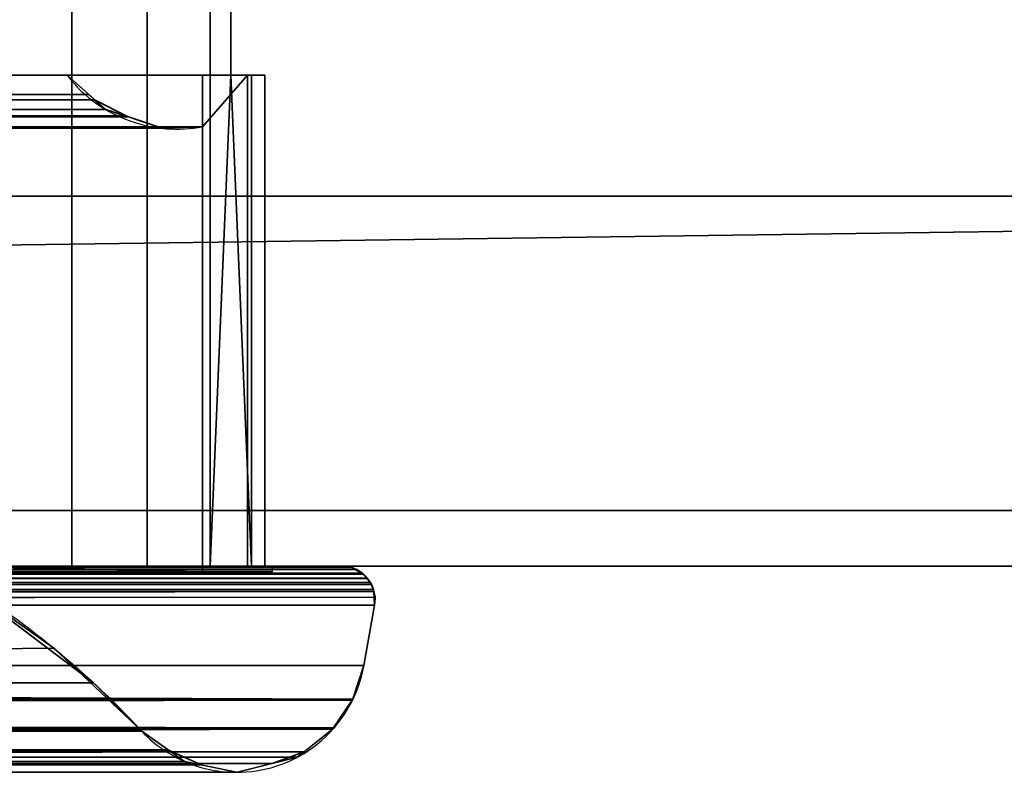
# Model space of a CAD drawing. Header units: millimetres. Extents: x -322 to 8072, y -96 to 57.
# Tile 135 of 256: x 3280 to 3316, y -47 to -20. Entities that reach past the tile are written whole.
import ezdxf

# ---------------------------------------------------------------- set-up
doc = ezdxf.new("R2010")
doc.units = ezdxf.units.MM
doc.layers.add('152', color=7, linetype='Continuous', true_color=0xffffff)

# ---------------------------------------------------------------- blocks, each defined once
blk = doc.blocks.new('UG_SURFACE_013')
at = {"layer": '152', "color": 252, "linetype": 'Continuous', "lineweight": 35}
for points in [[(3409, 0, 2017), (2591, 0, 2017), (2591, -26, 2017), (3409, -26, 2017)], [(3279.586, 0, 448.47), (3279.586, -39.3, 448.47), (3282.3, -39.3, 447.95), (3282.3, 0, 447.95)], [(3282.3, 0, 1897.05), (3282.3, -39.3, 1897.05), (3279.586, -39.3, 1896.53), (3279.586, 0, 1896.53)], [(3282.3, 0, 447.95), (3282.3, -39.3, 447.95), (3285.003, -39.3, 448.52), (3285.003, 0, 448.52)], [(3285.003, 0, 1896.48), (3285.003, -39.3, 1896.48), (3282.3, -39.3, 1897.05), (3282.3, 0, 1897.05)], [(3285.003, 0, 448.52), (3285.003, -39.3, 448.52), (3287.275, -39.3, 450.092), (3287.275, 0, 450.092)], [(3287.275, 0, 1894.908), (3287.275, -39.3, 1894.908), (3285.003, -39.3, 1896.48), (3285.003, 0, 1896.48)], [(3288.014, -21.65, 451), (3288.014, -17.65, 451), (3287.275, 0, 450.092), (3287.275, -39.3, 450.092)], [(3287.275, -39.3, 1894.908), (3287.275, 0, 1894.908), (3288.014, -17.65, 1894), (3288.014, -21.65, 1894)], [(2591, -26), (2591, -2), (3409, -2), (3409, -26)], [(3288.014, -21.65, 1894), (3288.014, -17.65, 1894), (2711.986, -17.65, 1894), (2711.986, -21.65, 1894)], [(3288.014, -17.65, 451), (3288.014, -21.65, 451), (2711.986, -21.65, 451), (2711.986, -17.65, 451)], [(3288.014, -21.65, 1894), (2711.986, -21.65, 1894), (2717.871, -21.65, 1890.128), (3282.129, -21.65, 1890.128)], [(2711.986, -21.65, 451), (3288.014, -21.65, 451), (3282.129, -21.65, 454.872), (3000, -21.65, 454.872)], [(2717.871, -21.65, 1890.128), (2717.087, -22.307, 1890.913), (3282.907, -22.34, 1890.907)], [(3282.907, -22.34, 1890.907), (3282.129, -21.65, 1890.128), (2717.871, -21.65, 1890.128)], [(3000, -22.545, 453.868), (3000, -21.65, 454.872), (3282.129, -21.65, 454.872)], [(3282.129, -21.65, 454.872), (3283.109, -22.519, 453.891), (3000, -22.545, 453.868)], [(3282.129, -21.65, 454.872), (3288.762, -21.65, 452.42), (3289.232, -21.65, 455.142), (3288.613, -21.65, 457.835)], [(3282.129, -21.65, 1890.128), (3287, -21.65, 1884.922), (3288.613, -21.65, 1887.165), (3289.232, -21.65, 1889.858)], [(3282.129, -21.65, 454.872), (3288.014, -21.65, 451), (3288.762, -21.65, 452.42)], [(3289.232, -21.65, 1889.858), (3288.762, -21.65, 1892.58), (3282.129, -21.65, 1890.128)], [(3288.613, -21.65, 457.835), (3287, -21.65, 460.078), (3282.129, -21.65, 454.872)], [(3287, -21.65, 460.078), (3287, -21.65, 1884.922), (3282.129, -21.65, 1890.128), (3282.129, -21.65, 454.872)], [(3288.762, -21.65, 1892.58), (3288.014, -21.65, 1894), (3282.129, -21.65, 1890.128)], [(3282.129, -21.65, 1890.128), (3282.907, -22.34, 1890.907), (3283.118, -22.528, 453.882), (3283.109, -22.519, 453.891)], [(3283.109, -22.519, 453.891), (3282.129, -21.65, 454.872), (3282.129, -21.65, 1890.128)], [(3287, -23.5, 460.078), (3287, -23.5, 1884.922), (3287, -21.65, 1884.922), (3287, -21.65, 460.078)], [(3288.613, -21.65, 457.835), (3288.613, -39.3, 457.835), (3287, -39.3, 460.078), (3287, -23.5, 460.078)], [(3287, -23.5, 460.078), (3287, -21.65, 460.078), (3288.613, -21.65, 457.835)], [(3288.613, -21.65, 1887.165), (3287, -21.65, 1884.922), (3287, -23.5, 1884.922)], [(3287, -23.5, 1884.922), (3287, -39.3, 1884.922), (3288.613, -39.3, 1887.165), (3288.613, -21.65, 1887.165)], [(3288.014, -21.65, 451), (3287.275, -39.3, 450.092), (3288.762, -39.3, 452.42)], [(3288.762, -39.3, 1892.58), (3287.275, -39.3, 1894.908), (3288.014, -21.65, 1894)], [(3288.762, -39.3, 452.42), (3288.762, -21.65, 452.42), (3288.014, -21.65, 451)], [(3288.014, -21.65, 1894), (3288.762, -21.65, 1892.58), (3288.762, -39.3, 1892.58)], [(3289.232, -21.65, 455.142), (3289.232, -39.3, 455.142), (3288.613, -39.3, 457.835), (3288.613, -21.65, 457.835)], [(3288.613, -21.65, 1887.165), (3288.613, -39.3, 1887.165), (3289.232, -39.3, 1889.858), (3289.232, -21.65, 1889.858)], [(3288.762, -21.65, 452.42), (3288.762, -39.3, 452.42), (3289.232, -39.3, 455.142), (3289.232, -21.65, 455.142)], [(3289.232, -21.65, 1889.858), (3289.232, -39.3, 1889.858), (3288.762, -39.3, 1892.58), (3288.762, -21.65, 1892.58)], [(2716.868, -22.49, 1891.132), (2716.241, -23.015, 1891.759), (3284.214, -23.108, 1892.214)], [(3283.51, -22.875, 1891.51), (2717.087, -22.307, 1890.913), (2716.868, -22.49, 1891.132)], [(2716.868, -22.49, 1891.132), (3284.214, -23.108, 1892.214), (3283.51, -22.875, 1891.51)], [(2717.087, -22.307, 1890.913), (3283.51, -22.875, 1891.51), (3283.118, -22.528, 1891.118)], [(3283.118, -22.528, 1891.118), (3282.907, -22.34, 1890.907), (2717.087, -22.307, 1890.913)], [(3000, -23.185, 452.658), (3000, -22.859, 453.516), (3283.109, -22.519, 453.891)], [(3283.109, -22.519, 453.891), (3283.118, -22.528, 453.882), (3000, -23.185, 452.658)], [(3000, -22.859, 453.516), (3000, -22.545, 453.868), (3283.109, -22.519, 453.891)], [(3283.118, -22.528, 453.882), (3283.51, -22.875, 453.489), (3000, -23.185, 452.658)], [(3282.907, -22.34, 1890.907), (3283.118, -22.528, 1891.118), (3283.118, -22.528, 453.882)], [(3284.324, -23.145, 452.676), (3283.118, -22.528, 1891.118), (3283.51, -22.875, 1891.51)], [(3284.324, -23.145, 452.676), (3283.51, -22.875, 453.489), (3283.118, -22.528, 1891.118)], [(3283.51, -22.875, 453.489), (3283.118, -22.528, 453.882), (3283.118, -22.528, 1891.118)], [(3283.51, -22.875, 453.489), (3284.324, -23.145, 452.676), (3000, -23.185, 452.658)], [(3284.331, -23.147, 452.669), (3283.51, -22.875, 1891.51), (3284.214, -23.108, 1892.214)], [(3283.51, -22.875, 1891.51), (3284.331, -23.147, 452.669), (3284.324, -23.145, 452.676)], [(2715.674, -23.133, 1892.326), (2714.445, -23.389, 1893.555), (3285.539, -23.547, 1893.539)], [(2715.789, -23.109, 1892.211), (2715.674, -23.133, 1892.326), (3285.539, -23.547, 1893.539)], [(2716.241, -23.015, 1891.759), (2715.789, -23.109, 1892.211), (3284.214, -23.108, 1892.214)], [(3284.331, -23.147, 1892.331), (3284.214, -23.108, 1892.214), (2715.789, -23.109, 1892.211)], [(3285.539, -23.547, 1893.539), (3284.331, -23.147, 1892.331), (2715.789, -23.109, 1892.211)], [(3000, -23.505, 451.817), (3000, -23.185, 452.658), (3284.324, -23.145, 452.676)], [(3284.324, -23.145, 452.676), (3284.331, -23.147, 452.669), (3000, -23.505, 451.817)], [(3284.331, -23.147, 452.669), (3285.579, -23.56, 451.421), (3000, -23.505, 451.817)], [(3284.214, -23.108, 1892.214), (3284.331, -23.147, 1892.331), (3284.331, -23.147, 452.669)], [(3285.579, -23.56, 451.421), (3284.331, -23.147, 1892.331), (3285.539, -23.547, 1893.539)], [(3285.579, -23.56, 451.421), (3284.331, -23.147, 452.669), (3284.331, -23.147, 1892.331)], [(3285.539, -23.547, 1893.539), (2714.445, -23.389, 1893.555), (2722.714, -23.5, 1895)], [(2722.714, -23.5, 1895), (3277.286, -23.5, 1895), (3285.539, -23.547, 1893.539)], [(3000, -23.503, 451.332), (3285.668, -23.557, 451.332), (3277.286, -23.5, 450)], [(3285.579, -23.56, 451.421), (3000, -23.503, 451.332), (3000, -23.505, 451.817)], [(3285.579, -23.56, 451.421), (3285.668, -23.557, 451.332), (3285.668, -23.557, 451.332), (3000, -23.503, 451.332)], [(3285.668, -23.557, 451.332), (3287, -23.5, 450), (3277.286, -23.5, 450)], [(3277.286, -23.5, 1895), (3285.579, -23.56, 1893.579), (3285.539, -23.547, 1893.539)], [(3277.286, -23.5, 1895), (3287, -23.5, 1895), (3285.668, -23.557, 1893.668)], [(3285.668, -23.557, 1893.668), (3285.579, -23.56, 1893.579), (3277.286, -23.5, 1895)], [(3277.286, -39.3, 450), (3277.286, -23.5, 450), (3287, -23.5, 450), (3287, -39.5, 450)], [(3287, -39.5, 1895), (3287, -23.5, 1895), (3277.286, -23.5, 1895), (3277.286, -39.3, 1895)], [(3285.539, -23.547, 1893.539), (3285.668, -23.557, 451.332), (3285.579, -23.56, 451.421)], [(3285.539, -23.547, 1893.539), (3285.579, -23.56, 1893.579), (3285.668, -23.557, 451.332)], [(3285.579, -23.56, 1893.579), (3285.668, -23.557, 1893.668), (3285.668, -23.557, 451.332)], [(3285.668, -23.557, 451.332), (3285.668, -23.557, 1893.668), (3287, -23.5, 1884.922), (3287, -23.5, 460.078)], [(3285.668, -23.557, 1893.668), (3287, -23.5, 1895), (3287, -23.5, 1884.922)], [(3287, -39.5, 450), (3287, -23.5, 450), (3287, -23.5, 460.078), (3287, -39.3, 460.078)], [(3287, -39.3, 1884.922), (3287, -23.5, 1884.922), (3287, -23.5, 1895), (3287, -39.5, 1895)], [(2578, -26, 2030), (2578, -39.3, 2030), (3422, -39.3, 2030), (3422, -26, 2030)], [(2578, -26, 2030), (3422, -26, 2030), (3409, -26, 2017), (2591, -26, 2017)], [(2591, -26), (3409, -26), (2578, -37.3)], [(3409, -26), (3422, -26), (3422, -37.3), (2578, -37.3)], [(2578, -37.3), (3422, -37.3), (3422, -39.3, 2), (2578, -39.3, 2)], [(3000, -39.3, 445), (2708, -39.3, 445), (2578, -39.3, 2), (3422, -39.3, 2)], [(2708, -39.3, 1900), (3292, -39.3, 1900), (3422, -39.3, 2030), (2578, -39.3, 2030)], [(2707.289, -39.557, 1900.711), (2707.11, -39.695, 1900.89), (3292.912, -39.744, 1900.912)], [(3292.783, -39.591, 1900.784), (3292.714, -39.552, 1900.714), (2707.289, -39.557, 1900.711)], [(2707.29, -39.556, 1900.71), (2707.289, -39.557, 1900.711), (3292.714, -39.552, 1900.714)], [(2707.289, -39.557, 1900.711), (3292.91, -39.743, 1900.91), (3292.783, -39.591, 1900.784)], [(3292.912, -39.744, 1900.912), (3292.91, -39.743, 1900.91), (2707.289, -39.557, 1900.711)], [(2707.446, -39.435, 1900.554), (2707.29, -39.556, 1900.71), (3292.714, -39.552, 1900.714)], [(2707.518, -39.418, 1900.482), (2707.446, -39.435, 1900.554), (3292.714, -39.552, 1900.714)], [(3292.714, -39.552, 1900.714), (3292.713, -39.552, 1900.713), (2707.518, -39.418, 1900.482)], [(3292.713, -39.552, 1900.713), (3292.479, -39.421, 1900.479), (2707.518, -39.418, 1900.482)], [(2707.518, -39.418, 1900.482), (3292.479, -39.421, 1900.479), (3292.478, -39.42, 1900.478)], [(2707.519, -39.418, 1900.481), (2707.518, -39.418, 1900.482), (3292.478, -39.42, 1900.478)], [(2707.519, -39.418, 1900.481), (3292.364, -39.357, 1900.364), (3292, -39.3, 1900)], [(3292, -39.3, 1900), (2708, -39.3, 1900), (2707.519, -39.418, 1900.481)], [(2707.519, -39.418, 1900.481), (3292.478, -39.42, 1900.478), (3292.364, -39.357, 1900.364)], [(2710.5, -39.3, 1897.5), (3279.586, -39.3, 1896.53), (3282.3, -39.3, 1897.05)], [(3282.3, -39.3, 1897.05), (3289.5, -39.3, 1897.5), (2710.5, -39.3, 1897.5)], [(2717.7, -39.3, 447.95), (2710.5, -39.3, 447.5), (3289.5, -39.3, 447.5)], [(3289.5, -39.5, 447.5), (3289.5, -39.3, 447.5), (2710.5, -39.3, 447.5), (2710.5, -39.5, 447.5)], [(2710.5, -39.3, 1897.5), (3289.5, -39.3, 1897.5), (3289.5, -39.5, 1897.5), (2710.5, -39.5, 1897.5)], [(3289.5, -39.5, 447.5), (2710.5, -39.5, 447.5), (2713, -39.5, 450), (3287, -39.5, 450)], [(2710.5, -39.5, 1897.5), (3289.5, -39.5, 1897.5), (3287, -39.5, 1895), (2713, -39.5, 1895)], [(2722.714, -39.3, 450), (3277.286, -39.3, 450), (3287, -39.5, 450), (2713, -39.5, 450)], [(3277.286, -39.3, 1895), (2722.714, -39.3, 1895), (2713, -39.5, 1895), (3287, -39.5, 1895)], [(2716.922, -43.503, 1891.078), (2722.144, -39.556, 1885.856), (3277.856, -39.556, 1885.856), (3283.078, -43.503, 1891.078)], [(3289.5, -39.3, 447.5), (2720.414, -39.3, 448.47), (2717.7, -39.3, 447.95)], [(2722.714, -39.3, 450), (2720.414, -39.3, 448.47), (3289.5, -39.3, 447.5), (3282.3, -39.3, 447.95)], [(3282.3, -39.3, 447.95), (3279.586, -39.3, 448.47), (2722.714, -39.3, 450)], [(3422, -39.3, 2), (3292, -39.3, 445), (3000, -39.3, 445)], [(3000, -39.402, 444.517), (3000, -39.3, 445), (3292, -39.3, 445)], [(3292, -39.3, 445), (3292.364, -39.357, 444.636), (3000, -39.402, 444.517)], [(3292.364, -39.357, 444.636), (3292.478, -39.42, 444.522), (3000, -39.402, 444.517)], [(3000, -39.558, 444.297), (3000, -39.402, 444.517), (3292.479, -39.421, 444.521)], [(3292.478, -39.42, 444.522), (3292.479, -39.421, 444.521), (3000, -39.402, 444.517)], [(3292.479, -39.421, 444.521), (3292.713, -39.552, 444.287), (3000, -39.558, 444.297)], [(3000, -39.685, 444.119), (3000, -39.558, 444.297), (3292.714, -39.552, 444.286)], [(3292.714, -39.552, 444.286), (3292.783, -39.591, 444.216), (3000, -39.685, 444.119)], [(3292.713, -39.552, 444.287), (3292.714, -39.552, 444.286), (3000, -39.558, 444.297)], [(3000, -45.236, 452.187), (3281.65, -42.255, 455.351), (3277.856, -39.556, 459.144)], [(3292.783, -39.591, 444.216), (3292.91, -39.743, 444.09), (3000, -39.685, 444.119)], [(3283.078, -43.503, 1891.078), (3277.856, -39.556, 1885.856), (3277.856, -39.556, 459.144)], [(3277.856, -39.556, 459.144), (3281.65, -42.255, 455.351), (3283.078, -43.503, 1891.078)], [(3282.3, -39.3, 1897.05), (3285.003, -39.3, 1896.48), (3289.5, -39.3, 1897.5)], [(3285.003, -39.3, 448.52), (3282.3, -39.3, 447.95), (3289.5, -39.3, 447.5)], [(3289.5, -39.3, 1897.5), (3285.003, -39.3, 1896.48), (3287.275, -39.3, 1894.908)], [(3289.5, -39.3, 447.5), (3287.275, -39.3, 450.092), (3285.003, -39.3, 448.52)], [(3287, -39.3, 460.078), (3287, -39.3, 1884.922), (3287, -39.5, 1895), (3287, -39.5, 450)], [(3287, -39.3, 460.078), (3288.613, -39.3, 457.835), (3289.5, -39.3, 1897.5), (3289.232, -39.3, 1889.858)], [(3289.232, -39.3, 1889.858), (3288.613, -39.3, 1887.165), (3287, -39.3, 460.078)], [(3288.613, -39.3, 1887.165), (3287, -39.3, 1884.922), (3287, -39.3, 460.078)], [(3287, -39.5, 450), (3287, -39.5, 1895), (3289.5, -39.5, 1897.5), (3289.5, -39.5, 447.5)], [(3287.275, -39.3, 1894.908), (3288.762, -39.3, 1892.58), (3289.5, -39.3, 1897.5)], [(3288.762, -39.3, 452.42), (3287.275, -39.3, 450.092), (3289.5, -39.3, 447.5)], [(3288.613, -39.3, 457.835), (3289.232, -39.3, 455.142), (3289.5, -39.3, 1897.5)], [(3289.232, -39.3, 455.142), (3288.762, -39.3, 452.42), (3289.5, -39.3, 447.5)], [(3288.762, -39.3, 1892.58), (3289.232, -39.3, 1889.858), (3289.5, -39.3, 1897.5)], [(3289.5, -39.3, 447.5), (3289.5, -39.3, 1897.5), (3289.232, -39.3, 455.142)], [(3289.5, -39.3, 1897.5), (3289.5, -39.3, 447.5), (3289.5, -39.5, 447.5), (3289.5, -39.5, 1897.5)], [(3422, -39.3, 2), (3422, -39.3, 2030), (3292, -39.3, 1900), (3292, -39.3, 445)], [(3292.364, -39.357, 444.636), (3292, -39.3, 445), (3292, -39.3, 1900), (3292.364, -39.357, 1900.364)], [(3292.364, -39.357, 1900.364), (3292.478, -39.42, 444.522), (3292.364, -39.357, 444.636)], [(3292.364, -39.357, 1900.364), (3292.478, -39.42, 1900.478), (3292.478, -39.42, 444.522)], [(3292.479, -39.421, 444.521), (3292.478, -39.42, 444.522), (3292.478, -39.42, 1900.478), (3292.479, -39.421, 1900.479)], [(3292.479, -39.421, 1900.479), (3292.713, -39.552, 444.287), (3292.479, -39.421, 444.521)], [(3292.479, -39.421, 1900.479), (3292.713, -39.552, 1900.713), (3292.713, -39.552, 444.287)], [(3292.714, -39.552, 444.286), (3292.713, -39.552, 444.287), (3292.713, -39.552, 1900.713), (3292.714, -39.552, 1900.714)], [(3292.91, -39.743, 444.09), (3292.714, -39.552, 1900.714), (3292.783, -39.591, 1900.784)], [(3292.714, -39.552, 1900.714), (3292.91, -39.743, 444.09), (3292.783, -39.591, 444.216)], [(3292.783, -39.591, 444.216), (3292.714, -39.552, 444.286), (3292.714, -39.552, 1900.714)], [(3292.783, -39.591, 1900.784), (3292.91, -39.743, 1900.91), (3292.91, -39.743, 444.09)], [(2706.915, -39.987, 1901.085), (2706.84, -40.219, 1901.16), (3293.159, -40.218, 1901.16)], [(2706.93, -39.965, 1901.07), (2706.915, -39.987, 1901.085), (3293.159, -40.218, 1901.16)], [(2707.084, -39.734, 1900.916), (2706.93, -39.964, 1901.07), (3293.067, -39.967, 1901.067)], [(2706.93, -39.964, 1901.07), (2706.93, -39.965, 1901.07), (3293.067, -39.967, 1901.067)], [(2706.93, -39.965, 1901.07), (3293.159, -40.218, 1901.159), (3293.145, -40.142, 1901.145)], [(3293.159, -40.218, 1901.16), (3293.159, -40.218, 1901.159), (2706.93, -39.965, 1901.07)], [(3293.145, -40.142, 1901.145), (3293.067, -39.967, 1901.067), (2706.93, -39.965, 1901.07)], [(2707.11, -39.695, 1900.89), (2707.084, -39.734, 1900.916), (3292.912, -39.744, 1900.912)], [(2707.084, -39.734, 1900.916), (3293.067, -39.966, 1901.067), (3293.032, -39.888, 1901.032)], [(3293.067, -39.967, 1901.067), (3293.067, -39.966, 1901.067), (2707.084, -39.734, 1900.916)], [(3293.032, -39.888, 1901.032), (3292.912, -39.744, 1900.912), (2707.084, -39.734, 1900.916)], [(2707.084, -39.734, 1900.916), (2707.084, -39.734, 1900.916), (3292.912, -39.744, 1900.912)], [(3000, -39.734, 444.089), (3000, -39.685, 444.119), (3292.91, -39.743, 444.09)], [(3292.91, -39.743, 444.09), (3292.912, -39.744, 444.088), (3000, -39.734, 444.089)], [(3000, -39.972, 443.946), (3000, -39.734, 444.089), (3292.912, -39.744, 444.088)], [(3292.912, -39.744, 444.088), (3293.032, -39.888, 443.968), (3000, -39.972, 443.946)], [(3293.032, -39.888, 443.968), (3293.067, -39.966, 443.933), (3000, -39.972, 443.946)], [(3293.067, -39.966, 443.933), (3293.067, -39.967, 443.933), (3000, -39.972, 443.946)], [(3000, -40.101, 443.868), (3000, -39.972, 443.946), (3293.067, -39.967, 443.933)], [(3293.067, -39.967, 443.933), (3293.145, -40.142, 443.855), (3000, -40.101, 443.868)], [(3292.912, -39.744, 444.088), (3292.91, -39.743, 444.09), (3292.91, -39.743, 1900.91), (3292.912, -39.744, 1900.912)], [(3292.912, -39.744, 444.088), (3292.912, -39.744, 1900.912), (3293.032, -39.888, 1901.032)], [(3293.032, -39.888, 443.968), (3292.912, -39.744, 444.088), (3293.067, -39.966, 1901.067)], [(3293.032, -39.888, 1901.032), (3293.067, -39.966, 1901.067), (3292.912, -39.744, 444.088)], [(3293.067, -39.966, 1901.067), (3293.067, -39.966, 443.933), (3293.032, -39.888, 443.968)], [(3293.145, -40.142, 443.855), (3293.067, -39.967, 443.933), (3293.067, -39.966, 1901.067), (3293.067, -39.967, 1901.067)], [(3293.067, -39.967, 443.933), (3293.067, -39.966, 443.933), (3293.067, -39.966, 1901.067)], [(3293.159, -40.218, 443.841), (3293.067, -39.967, 1901.067), (3293.145, -40.142, 1901.145)], [(3293.067, -39.967, 1901.067), (3293.159, -40.218, 443.841), (3293.145, -40.142, 443.855)], [(2706.821, -40.278, 1901.179), (2706.804, -40.599, 1901.196), (3293.159, -40.218, 1901.16)], [(3293.159, -40.218, 1901.16), (2706.804, -40.599, 1901.196), (2706.818, -40.709, 1901.182)], [(2706.818, -40.709, 1901.182), (3293.197, -40.421, 1901.197), (3293.159, -40.218, 1901.16)], [(3293.159, -40.218, 1901.16), (2706.84, -40.22, 1901.16), (2706.821, -40.278, 1901.179)], [(2706.84, -40.219, 1901.16), (2706.84, -40.22, 1901.16), (3293.159, -40.218, 1901.16)], [(3000, -40.218, 443.852), (3000, -40.101, 443.868), (3293.145, -40.142, 443.855)], [(3293.145, -40.142, 443.855), (3293.159, -40.218, 443.841), (3000, -40.218, 443.852)], [(3293.159, -40.218, 443.841), (3293.159, -40.218, 443.84), (3000, -40.218, 443.852)], [(3000, -40.709, 443.818), (3000, -40.565, 443.802), (3293.159, -40.218, 443.84)], [(3293.159, -40.218, 443.84), (3293.197, -40.421, 443.803), (3000, -40.709, 443.818)], [(3000, -40.565, 443.802), (3000, -40.218, 443.852), (3293.159, -40.218, 443.84)], [(3293.145, -40.142, 1901.145), (3293.159, -40.218, 1901.159), (3293.159, -40.218, 443.841)], [(3293.182, -40.709, 443.818), (3293.159, -40.218, 1901.16), (3293.197, -40.421, 1901.197)], [(3293.159, -40.218, 1901.16), (3293.182, -40.709, 443.818), (3293.2, -40.471, 443.808)], [(3293.2, -40.471, 443.808), (3293.159, -40.218, 443.84), (3293.159, -40.218, 1901.16)], [(3293.197, -40.421, 443.803), (3293.159, -40.218, 443.84), (3293.2, -40.471, 443.808)], [(3293.159, -40.218, 443.84), (3293.159, -40.218, 443.841), (3293.159, -40.218, 1901.159), (3293.159, -40.218, 1901.16)], [(2706.818, -40.709, 1901.182), (3293.182, -40.709, 1901.182), (3293.197, -40.421, 1901.197)], [(3293.197, -40.421, 443.803), (3293.182, -40.709, 443.818), (3000, -40.709, 443.818)], [(3293.2, -40.471, 443.808), (3293.182, -40.709, 443.818), (3293.197, -40.421, 443.803)], [(3293.197, -40.421, 1901.197), (3293.182, -40.709, 1901.182), (3293.182, -40.709, 443.818)], [(3292.797, -42.882, 1900.797), (3293.182, -40.709, 1901.182), (2706.818, -40.709, 1901.182), (2707.203, -42.882, 1900.797)], [(3000, -40.709, 443.818), (3293.182, -40.709, 443.818), (3292.797, -42.882, 444.203), (3000, -42.882, 444.203)], [(3292.797, -42.882, 444.203), (3293.182, -40.709, 443.818), (3293.182, -40.709, 1901.182), (3292.797, -42.882, 1900.797)], [(3000, -45.236, 452.187), (3284.813, -45.236, 452.187), (3281.65, -42.255, 455.351)], [(3281.65, -42.255, 455.351), (3284.813, -45.236, 1892.813), (3283.078, -43.503, 1891.078)], [(3281.65, -42.255, 455.351), (3284.813, -45.236, 452.187), (3284.813, -45.236, 1892.813)], [(3292.797, -42.882, 1900.797), (2707.203, -42.882, 1900.797), (2707.597, -44.084, 1900.403), (3292.403, -44.084, 1900.403)], [(3000, -42.882, 444.203), (3292.797, -42.882, 444.203), (3292.403, -44.084, 444.597)], [(3292.403, -44.084, 444.597), (3000, -44.055, 444.673), (3000, -42.882, 444.203)], [(3292.403, -44.085, 444.597), (3292.403, -44.084, 444.597), (3292.797, -42.882, 1900.797), (3292.403, -44.084, 1900.403)], [(3292.403, -44.084, 444.597), (3292.797, -42.882, 444.203), (3292.797, -42.882, 1900.797)], [(3284.813, -45.236, 1892.813), (2715.187, -45.236, 1892.813), (2716.922, -43.503, 1891.078)], [(3283.078, -43.503, 1891.078), (3284.813, -45.236, 1892.813), (2716.922, -43.503, 1891.078)], [(2707.597, -44.084, 1900.403), (3291.729, -45.119, 1899.729), (3292.389, -44.127, 1900.389)], [(2707.597, -44.084, 1900.403), (2707.597, -44.085, 1900.403), (3291.67, -45.167, 1899.67)], [(3291.67, -45.167, 1899.67), (3291.729, -45.119, 1899.729), (2707.597, -44.084, 1900.403)], [(3292.389, -44.127, 1900.389), (3292.403, -44.085, 1900.403), (2707.597, -44.084, 1900.403)], [(3292.403, -44.085, 1900.403), (3292.403, -44.084, 1900.403), (2707.597, -44.084, 1900.403)], [(3291.67, -45.167, 1899.67), (2707.597, -44.085, 1900.403), (2707.611, -44.127, 1900.389)], [(2707.611, -44.127, 1900.389), (2708.271, -45.119, 1899.729), (3291.67, -45.167, 1899.67)], [(3000, -44.055, 444.673), (3292.403, -44.085, 444.597), (3292.389, -44.127, 444.611)], [(3000, -44.055, 444.673), (3292.403, -44.084, 444.597), (3292.403, -44.085, 444.597)], [(3292.389, -44.127, 444.611), (3000, -44.644, 444.909), (3000, -44.055, 444.673)], [(3000, -44.644, 444.909), (3292.389, -44.127, 444.611), (3291.729, -45.119, 445.271)], [(3292.403, -44.085, 1900.403), (3291.67, -45.167, 445.33), (3291.729, -45.119, 445.271)], [(3291.67, -45.167, 445.33), (3292.403, -44.085, 1900.403), (3292.389, -44.127, 1900.389)], [(3292.389, -44.127, 1900.389), (3291.729, -45.119, 1899.729), (3291.67, -45.167, 445.33)], [(3292.403, -44.085, 1900.403), (3291.729, -45.119, 445.271), (3292.389, -44.127, 444.611)], [(3292.389, -44.127, 444.611), (3292.403, -44.085, 444.597), (3292.403, -44.085, 1900.403)], [(3292.403, -44.084, 1900.403), (3292.403, -44.085, 1900.403), (3292.403, -44.085, 444.597)], [(3000, -44.644, 444.909), (3291.729, -45.119, 445.271), (3291.67, -45.167, 445.33)], [(3291.67, -45.167, 445.33), (3000, -45.119, 445.388), (3000, -44.644, 444.909)], [(2708.271, -45.119, 1899.729), (2708.33, -45.167, 1899.67), (3291.67, -45.167, 1899.67)], [(3291.668, -45.168, 1899.668), (2708.33, -45.167, 1899.67), (2708.332, -45.168, 1899.668)], [(3291.668, -45.168, 1899.668), (3291.67, -45.167, 1899.67), (2708.33, -45.167, 1899.67)], [(2708.332, -45.168, 1899.668), (2709.351, -45.978, 1898.649), (3290.649, -45.978, 1898.649), (3291.668, -45.168, 1899.668)], [(3285.762, -45.911, 1893.762), (2714.238, -45.911, 1893.762), (2715.187, -45.236, 1892.813), (3284.813, -45.236, 1892.813)], [(3000, -45.964, 446.239), (3000, -45.119, 445.388), (3291.67, -45.167, 445.33)], [(3000, -45.964, 446.239), (3291.67, -45.167, 445.33), (3291.668, -45.168, 445.332)], [(3000, -45.964, 446.239), (3291.668, -45.168, 445.332), (3290.649, -45.978, 446.351)], [(3000, -45.783, 451.581), (3285.762, -45.911, 451.239), (3284.813, -45.236, 452.187)], [(3284.813, -45.236, 452.187), (3000, -45.236, 452.187), (3000, -45.783, 451.581)], [(3284.813, -45.236, 452.187), (3285.762, -45.911, 451.239), (3285.774, -45.919, 1893.774), (3285.762, -45.911, 1893.762)], [(3285.762, -45.911, 1893.762), (3284.813, -45.236, 1892.813), (3284.813, -45.236, 452.187)], [(3290.649, -45.978, 446.351), (3291.668, -45.168, 1899.668), (3290.649, -45.978, 1898.649)], [(3290.649, -45.978, 446.351), (3291.668, -45.168, 445.332), (3291.668, -45.168, 1899.668)], [(3291.729, -45.119, 1899.729), (3291.67, -45.167, 1899.67), (3291.668, -45.168, 445.332), (3291.67, -45.167, 445.33)], [(3291.67, -45.167, 1899.67), (3291.668, -45.168, 1899.668), (3291.668, -45.168, 445.332)], [(2709.351, -45.978, 1898.649), (2709.355, -45.981, 1898.645), (3289.499, -46.402, 1897.499)], [(3289.499, -46.402, 1897.499), (3290.395, -46.179, 1898.396), (2709.351, -45.978, 1898.649)], [(3290.395, -46.179, 1898.396), (3290.645, -45.981, 1898.645), (2709.351, -45.978, 1898.649)], [(3290.645, -45.981, 1898.645), (3290.649, -45.978, 1898.649), (2709.351, -45.978, 1898.649)], [(3289.499, -46.402, 1897.499), (2709.355, -45.981, 1898.645), (2709.605, -46.179, 1898.396)], [(3285.774, -45.919, 1893.774), (2713.05, -46.453, 1894.95), (2713.654, -46.326, 1894.346)], [(3285.774, -45.919, 1893.774), (3286.346, -46.326, 1894.346), (2713.05, -46.453, 1894.95)], [(3285.762, -45.911, 1893.762), (2713.654, -46.326, 1894.346), (2714.226, -45.919, 1893.774)], [(2713.654, -46.326, 1894.346), (3285.762, -45.911, 1893.762), (3285.774, -45.919, 1893.774)], [(2714.226, -45.919, 1893.774), (2714.238, -45.911, 1893.762), (3285.762, -45.911, 1893.762)], [(3000, -45.783, 451.581), (3000, -45.948, 451.231), (3285.762, -45.911, 451.239)], [(3285.774, -45.919, 451.226), (3285.762, -45.911, 451.239), (3000, -45.948, 451.231)], [(3000, -45.948, 451.231), (3286.346, -46.326, 450.654), (3285.774, -45.919, 451.226)], [(3286.346, -46.326, 450.654), (3000, -45.948, 451.231), (3000, -46.512, 450.042)], [(3290.649, -45.978, 446.351), (3000, -46.006, 446.345), (3000, -45.964, 446.239)], [(3000, -46.006, 446.345), (3290.649, -45.978, 446.351), (3290.645, -45.981, 446.355)], [(3000, -46.469, 447.522), (3290.645, -45.981, 446.355), (3290.395, -46.179, 446.604)], [(3290.645, -45.981, 446.355), (3000, -46.469, 447.522), (3000, -46.006, 446.345)], [(3285.762, -45.911, 451.239), (3285.774, -45.919, 451.226), (3285.774, -45.919, 1893.774)], [(3286.95, -46.453, 1894.95), (3285.774, -45.919, 451.226), (3286.346, -46.326, 450.654)], [(3286.95, -46.453, 1894.95), (3286.346, -46.326, 1894.346), (3285.774, -45.919, 451.226)], [(3286.346, -46.326, 1894.346), (3285.774, -45.919, 1893.774), (3285.774, -45.919, 451.226)], [(3290.645, -45.981, 1898.645), (3289.499, -46.402, 447.501), (3290.395, -46.179, 446.604)], [(3289.499, -46.402, 447.501), (3290.645, -45.981, 1898.645), (3290.395, -46.179, 1898.396)], [(3290.395, -46.179, 446.604), (3290.645, -45.981, 446.355), (3290.645, -45.981, 1898.645)], [(3290.649, -45.978, 1898.649), (3290.645, -45.981, 1898.645), (3290.645, -45.981, 446.355), (3290.649, -45.978, 446.351)], [(2709.605, -46.179, 1898.396), (2710.501, -46.402, 1897.499), (3289.499, -46.402, 1897.499)], [(3286.346, -46.326, 1894.346), (3286.95, -46.453, 1894.95), (2713.05, -46.453, 1894.95)], [(3290.395, -46.179, 446.604), (3289.499, -46.402, 447.501), (3000, -46.469, 447.522)], [(3000, -46.512, 450.042), (3286.95, -46.453, 450.05), (3286.346, -46.326, 450.654)], [(3286.953, -46.454, 1894.953), (3286.346, -46.326, 450.654), (3286.95, -46.453, 450.05)], [(3286.346, -46.326, 450.654), (3286.953, -46.454, 1894.953), (3286.95, -46.453, 1894.95)], [(3290.395, -46.179, 1898.396), (3289.499, -46.402, 1897.499), (3289.488, -46.405, 447.512), (3289.499, -46.402, 447.501)], [(3288.249, -46.713, 1896.249), (3289.488, -46.405, 1897.488), (2710.501, -46.402, 1897.499), (2710.512, -46.405, 1897.488)], [(3289.488, -46.405, 1897.488), (3289.499, -46.402, 1897.499), (2710.501, -46.402, 1897.499)], [(2710.512, -46.405, 1897.488), (2711.751, -46.713, 1896.249), (3288.249, -46.713, 1896.249)], [(2711.751, -46.713, 1896.249), (3286.95, -46.453, 1894.95), (3286.953, -46.454, 1894.953)], [(2711.751, -46.713, 1896.249), (2711.781, -46.72, 1896.219), (3286.95, -46.453, 1894.95)], [(3286.953, -46.454, 1894.953), (2711.751, -46.713, 1896.249), (2711.751, -46.713, 1896.249)], [(3286.953, -46.454, 1894.953), (3288.219, -46.72, 1896.219), (2711.751, -46.713, 1896.249)], [(2711.751, -46.713, 1896.249), (3288.219, -46.72, 1896.219), (3288.249, -46.713, 1896.249)], [(3288.249, -46.713, 1896.249), (3288.249, -46.713, 1896.249), (2711.751, -46.713, 1896.249)], [(3286.95, -46.453, 1894.95), (2711.781, -46.72, 1896.219), (2713.047, -46.454, 1894.953)], [(2713.047, -46.454, 1894.953), (2713.05, -46.453, 1894.95), (3286.95, -46.453, 1894.95)], [(3000, -46.469, 447.522), (3289.499, -46.402, 447.501), (3289.488, -46.405, 447.512)], [(3289.488, -46.405, 447.512), (3000, -46.626, 448.747), (3000, -46.652, 447.986)], [(3289.488, -46.405, 447.512), (3000, -46.652, 447.986), (3000, -46.469, 447.522)], [(3289.488, -46.405, 447.512), (3288.249, -46.713, 448.751), (3000, -46.626, 448.747)], [(3286.953, -46.454, 450.047), (3286.95, -46.453, 450.05), (3000, -46.512, 450.042)], [(3000, -46.512, 450.042), (3288.219, -46.72, 448.781), (3286.953, -46.454, 450.047)], [(3288.219, -46.72, 448.781), (3000, -46.512, 450.042), (3000, -46.589, 449.879)], [(3000, -46.589, 449.879), (3288.249, -46.713, 448.751), (3288.219, -46.72, 448.781)], [(3000, -46.589, 449.879), (3288.249, -46.713, 448.751), (3288.249, -46.713, 448.751)], [(3000, -46.589, 449.879), (3000, -46.626, 448.747), (3288.249, -46.713, 448.751)], [(3286.95, -46.453, 450.05), (3286.953, -46.454, 450.047), (3286.953, -46.454, 1894.953)], [(3288.219, -46.72, 1896.219), (3286.953, -46.454, 450.047), (3288.219, -46.72, 448.781)], [(3288.219, -46.72, 1896.219), (3286.953, -46.454, 1894.953), (3286.953, -46.454, 450.047)], [(3288.219, -46.72, 448.781), (3288.249, -46.713, 1896.249), (3288.219, -46.72, 1896.219)], [(3288.219, -46.72, 448.781), (3288.249, -46.713, 448.751), (3288.249, -46.713, 1896.249)], [(3288.249, -46.713, 448.751), (3289.488, -46.405, 447.512), (3289.488, -46.405, 1897.488)], [(3288.249, -46.713, 1896.249), (3288.249, -46.713, 1896.249), (3288.249, -46.713, 448.751)], [(3289.499, -46.402, 1897.499), (3289.488, -46.405, 1897.488), (3289.488, -46.405, 447.512)]]:
    blk.add_3dface(points, dxfattribs=at)

msp = doc.modelspace()

# ---------------------------------------------------------------- linework, layer by layer
at = {"layer": '152', "color": 253, "linetype": 'Continuous', "lineweight": -3}
for p, q in [((3288.014, -21.65, 1894), (3288.014, -17.65, 1894)), ((3288.014, -17.65, 451), (3288.014, -21.65, 451)), ((2711.986, -21.65, 451), (3288.014, -21.65, 451)), ((3288.014, -21.65, 1894), (2711.986, -21.65, 1894)), ((3287, -21.65, 1884.922), (3287, -23.5, 1884.922)), ((3287, -21.65, 460.078), (3287, -23.5, 460.078)), ((3287, -21.65, 1884.922), (3287, -21.65, 460.078)), ((3277.286, -23.5, 450), (3287, -23.5, 450)), ((3287, -23.5, 1895), (3277.286, -23.5, 1895)), ((3287, -23.5, 450), (3287, -23.5, 460.078)), ((3287, -23.5, 460.078), (3287, -39.3, 460.078)), ((3287, -23.5, 460.078), (3287, -23.5, 1884.922)), ((3287, -39.5, 450), (3287, -23.5, 450)), ((3287, -39.5, 1895), (3287, -23.5, 1895)), ((3287, -23.5, 1884.922), (3287, -39.3, 1884.922)), ((3287, -23.5, 1884.922), (3287, -23.5, 1895)), ((3422, -26, 2030), (2578, -26, 2030)), ((3409, -26, 2017), (2591, -26, 2017)), ((3422, -37.3), (2578, -37.3)), ((2578, -39.3, 2030), (3422, -39.3, 2030)), ((2578, -39.3, 2), (3422, -39.3, 2)), ((3289.5, -39.3, 1897.5), (2710.5, -39.3, 1897.5)), ((2710.5, -39.3, 447.5), (3289.5, -39.3, 447.5)), ((2710.5, -39.5, 447.5), (3289.5, -39.5, 447.5)), ((3289.5, -39.5, 1897.5), (2710.5, -39.5, 1897.5)), ((2713, -39.5, 450), (3287, -39.5, 450)), ((3287, -39.5, 1895), (2713, -39.5, 1895)), ((3287, -39.3, 1884.922), (3287, -39.3, 460.078)), ((3287, -39.5, 450), (3287, -39.5, 1895)), ((3289.5, -39.5, 1897.5), (3289.5, -39.3, 1897.5)), ((3289.5, -39.3, 447.5), (3289.5, -39.3, 1897.5)), ((3289.5, -39.5, 447.5), (3289.5, -39.3, 447.5)), ((3289.5, -39.5, 447.5), (3289.5, -39.5, 1897.5)), ((3293.182, -40.709, 1901.182), (2706.818, -40.709, 1901.182)), ((3000, -40.709, 443.818), (3293.182, -40.709, 443.818)), ((3293.182, -40.709, 1901.182), (3292.797, -42.882, 1900.797)), ((3293.182, -40.709, 443.818), (3292.797, -42.882, 444.203)), ((3293.182, -40.709, 443.818), (3293.182, -40.709, 1901.182))]:
    msp.add_line(p, q, dxfattribs=at)
at = {"layer": '152', "color": 253, "linetype": 'Continuous', "lineweight": -3, "extrusion": (0, 1, 5.41234e-13)}
for centre, start, end in [((-3282.235, 454.95, -21.65), 132.8966, 214.3502), ((-3282.235, 1890.05, -21.65), 145.6498, 227.1034)]:
    msp.add_arc(centre, 7, start, end, dxfattribs=at)
at = {"layer": '152', "color": 253, "linetype": 'Continuous', "lineweight": -3, "extrusion": (0, 1, 0)}
for centre, start, end in [((-3282.235, 454.95, -39.3), 132.8966, 315), ((-3282.235, 1890.05, -39.3), 45, 227.1034)]:
    msp.add_arc(centre, 7, start, end, dxfattribs=at)
at = {"layer": '152', "color": 253, "linetype": 'Continuous', "lineweight": -3}
for points, degree, knots in [([(2717.871, -21.65, 1890.129), (3182.129, -21.65, 1890.129), (3282.129, -21.65, 1890.129)], 1, [0, 0, 0.822776, 1, 1]), ([(3282.129, -21.65, 454.871), (3279.523, -21.65, 454.871), (3000, -21.65, 454.871)], 1, [0, 0, 0.009234, 1, 1]), ([(3282.129, -21.65, 1890.129), (3282.772, -22.48, 1890.772), (3283.581, -23.006, 1891.581), (3285.253, -23.596, 1893.253), (3286.135, -23.662, 1894.135), (3287, -23.5, 1895)], 3, [0, 0, 0, 0, 0.5, 0.5, 1, 1, 1, 1]), ([(3282.129, -21.65, 454.871), (3282.772, -22.48, 454.228), (3283.581, -23.006, 453.419), (3285.253, -23.596, 451.747), (3286.135, -23.662, 450.865), (3287, -23.5, 450)], 3, [0, 0, 0, 0, 0.5, 0.5, 1, 1, 1, 1]), ([(3293.182, -40.709, 443.818), (3293.218, -40.504, 443.782), (3293.197, -40.287, 443.803), (3293.065, -39.912, 443.935), (3292.958, -39.758, 444.042), (3292.594, -39.404, 444.406), (3292.296, -39.3, 444.704), (3292, -39.3, 445)], 3, [0, 0, 0, 0, 0.25, 0.25, 0.5, 0.5, 1, 1, 1, 1]), ([(3293.182, -40.709, 1901.182), (3293.218, -40.504, 1901.218), (3293.197, -40.287, 1901.197), (3293.065, -39.912, 1901.065), (3292.958, -39.758, 1900.958), (3292.594, -39.404, 1900.594), (3292.296, -39.3, 1900.296), (3292, -39.3, 1900)], 3, [0, 0, 0, 0, 0.25, 0.25, 0.5, 0.5, 1, 1, 1, 1]), ([(3288.219, -46.72, 448.781), (3289.17, -46.72, 447.83), (3290.125, -46.438, 446.875), (3291.805, -45.208, 445.195), (3292.563, -44.204, 444.437), (3292.797, -42.882, 444.203)], 3, [0, 0, 0, 0, 0.5, 0.5, 1, 1, 1, 1]), ([(3288.219, -46.72, 1896.219), (3289.17, -46.72, 1897.17), (3290.125, -46.438, 1898.125), (3291.805, -45.208, 1899.805), (3292.563, -44.204, 1900.563), (3292.797, -42.882, 1900.797)], 3, [0, 0, 0, 0, 0.5, 0.5, 1, 1, 1, 1]), ([(3284.813, -45.236, 1892.813), (3285.296, -45.755, 1893.296), (3285.842, -46.117, 1893.842), (3287.013, -46.606, 1895.013), (3287.61, -46.72, 1895.61), (3288.219, -46.72, 1896.219)], 3, [0, 0, 0, 0, 0.5, 0.5, 1, 1, 1, 1]), ([(3284.813, -45.236, 452.187), (3285.296, -45.755, 451.704), (3285.842, -46.117, 451.158), (3287.013, -46.606, 449.987), (3287.61, -46.72, 449.39), (3288.219, -46.72, 448.781)], 3, [0, 0, 0, 0, 0.5, 0.5, 1, 1, 1, 1])]:
    msp.add_open_spline(points, degree=degree, knots=knots, dxfattribs=at)
for points, degree in [([(3282.129, -21.65, 454.871), (3282.129, -21.65, 1890.129)], 1), ([(3292, -39.3, 1900), (3097.333, -39.3, 1900), (2902.667, -39.3, 1900), (2708, -39.3, 1900)], 3), ([(3000, -39.3, 445), (3097.333, -39.3, 445), (3194.667, -39.3, 445), (3292, -39.3, 445)], 3), ([(3277.856, -39.556, 1885.856), (3280.323, -41.06, 1888.323), (3282.675, -42.936, 1890.675), (3284.813, -45.236, 1892.813)], 3), ([(3277.856, -39.556, 459.144), (3280.323, -41.06, 456.677), (3282.675, -42.935, 454.325), (3284.813, -45.236, 452.187)], 3), ([(3292, -39.3, 445), (3292, -39.3, 930), (3292, -39.3, 1415), (3292, -39.3, 1900)], 3), ([(3292.797, -42.882, 1900.797), (3097.599, -42.882, 1900.797), (2902.401, -42.882, 1900.797), (2707.203, -42.882, 1900.797)], 3), ([(3000, -42.882, 444.203), (3097.599, -42.882, 444.203), (3195.198, -42.882, 444.203), (3292.797, -42.882, 444.203)], 3), ([(3292.797, -42.882, 444.203), (3292.797, -42.882, 929.734), (3292.797, -42.882, 1415.266), (3292.797, -42.882, 1900.797)], 3), ([(3284.813, -45.236, 1892.813), (3094.938, -45.236, 1892.813), (2905.062, -45.236, 1892.813), (2715.187, -45.236, 1892.813)], 3), ([(3000, -45.236, 452.187), (3094.938, -45.236, 452.187), (3189.876, -45.236, 452.187), (3284.813, -45.236, 452.187)], 3), ([(3284.813, -45.236, 452.187), (3284.813, -45.236, 932.396), (3284.813, -45.236, 1412.604), (3284.813, -45.236, 1892.813)], 3)]:
    msp.add_open_spline(points, degree=degree, dxfattribs=at)

# ---------------------------------------------------------------- block references
msp.add_blockref('UG_SURFACE_013', (0, 0), dxfattribs=at)

doc.saveas('drawing.dxf')
